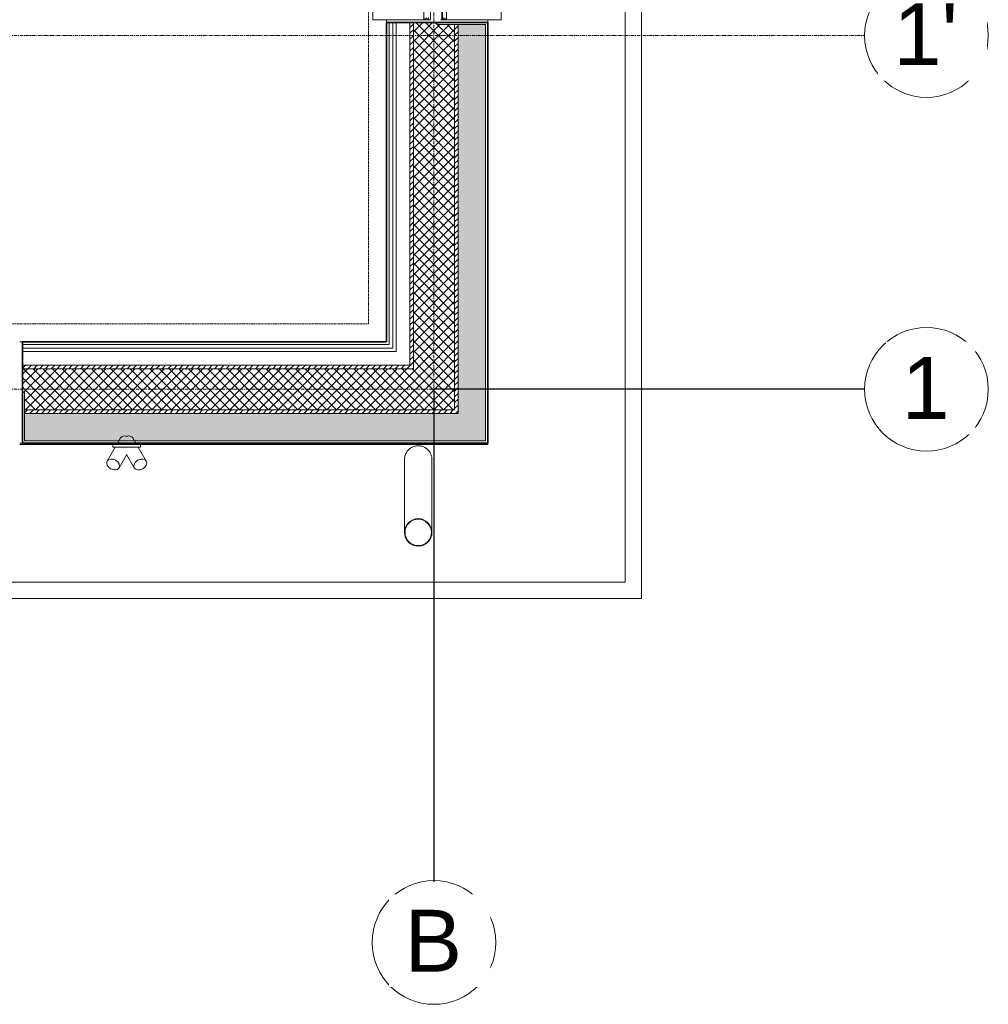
# Model space of a CAD drawing. Header units: millimetres. Extents: x -37728 to 44100, y 631619 to 691915.
# Tile 46 of 256: x -25651 to -22127, y 653044 to 656626. Entities that reach past the tile are written whole.
import ezdxf

# ---------------------------------------------------------------- set-up
doc = ezdxf.new("R2010")
doc.units = ezdxf.units.MM
doc.linetypes.add('__FK_przerywana', pattern=[0.32004, 0.16002, -0.16002])
doc.linetypes.add('Linia siatki', pattern=[2.2225, 1.27, -0.3175, 0.3175, -0.3175])
doc.layers.add('_help', color=31, linetype='Continuous', plot=False)
doc.layers.add('_XREF', color=7, linetype='Continuous')
for name, color, linetype, lineweight in [('A-DETL-GENF', 252, 'Continuous', 5), ('A-DETL-MBND', 252, 'Continuous', 5), ('A-FLOR', 252, 'Continuous', 5), ('A-GENM', 252, 'Continuous', 5), ('A-GLAZ', 252, 'Continuous', 5), ('A-WALL', 252, 'Continuous', 35), ('A-WALL-PATT', 252, 'Continuous', 35), ('P-PIPE', 252, 'Continuous', 5), ('S-GRID', 252, 'Continuous', 5), ('S-GRID-IDEN', 252, 'Continuous', 5)]:
    doc.layers.add(name, color=color, linetype=linetype, lineweight=lineweight)
doc.styles.add('Arial_2', font='arial.ttf', dxfattribs={"height": 22.5})
pattern_1 = [(0, (-64249.1606, -65444.3874), (2.381, 1.375), [1.587, -3.175]), (120, (-64249.1606, -65444.3874), (-2.38128493, 1.374506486), [1.587, -3.175]), (60, (-64249.1606, -65444.3874), (-0.00028493, 2.749506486), [0, -3.175, 1.587, 0])]
pattern_2 = [(45, (-64249.1606, -65444.3874), (-1.060660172, 1.060660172), [])]
pattern_3 = [(45, (-64249.1606, -65444.3874), (-1.76776695, 1.76776695), []), (135, (-64249.1606, -65444.3874), (-1.76776695, -1.76776695), [])]

# ---------------------------------------------------------------- blocks, each defined once
blk = doc.blocks.new('Uchwyt na flagę - Typ 1-9009511-__-00_00 Przyziemie PB')
at = {"layer": 'A-GENM', "color": 252}
for p, q in [((10.26, -16.53), (9.19, -18.4)), ((15.81, -18.4), (14.74, -16.53)), ((8.32, -19.9), (5.41, -24.95)), ((7.5, -18.4), (7.5, -19.9)), ((8, -18.4), (7.5, -18.4)), ((7.5, -19.9), (8, -19.9)), ((8, -18.4), (17, -18.4)), ((17, -19.9), (8, -19.9)), ((19.59, -24.95), (16.68, -19.9)), ((17.5, -18.4), (17, -18.4)), ((17, -19.9), (17.5, -19.9)), ((17.5, -19.9), (17.5, -18.4)), ((9.74, -27.45), (12.56, -22.56)), ((12.45, -22.57), (15.26, -27.45))]:
    blk.add_line(p, q, dxfattribs=at)
for centre, major_axis, start_param, end_param in [((12.43, -17.78), (-2.17, 1.25), 4.974188, 6.283185), ((12.57, -17.78), (2.17, 1.25), 0, 1.308997), ((7.57, -26.2), (-2.17, 1.25), 0, 3.141593), ((7.57, -26.2), (-2.17, 1.25), 3.141593, 6.283185), ((17.43, -26.2), (2.17, 1.25), 0, 3.141593), ((17.43, -26.2), (2.17, 1.25), 3.141593, 6.283185)]:
    blk.add_ellipse(centre, major_axis=major_axis, ratio=0.707107, start_param=start_param, end_param=end_param, dxfattribs=at)
blk = doc.blocks.new('Windows_S9000-Double-Vent-Window-with-Sashbars - O3 Windows_S9000-Double-Vent-Window-with-Sashbars 2-9090604-__-00_00 Przyziemie PB')
at = {"layer": 'A-DETL-GENF', "color": 252}
for p, q in [((69, 3.4), (61.43, 3.4)), ((69, 2.62), (68.26, 2.49)), ((69, 1.77), (68.26, 1.64)), ((68.6, 3), (69, 3)), ((68.6, 2.15), (69, 2.15)), ((69, 3), (69, 3.4)), ((69, 2.15), (69, 2.62)), ((69, 1.41), (69, 1.77)), ((68.26, -3.09), (69, -3.22)), ((69, -3.22), (69, -2.86)), ((63.3, -4.85), (69, -4.85)), ((68.26, -3.94), (69, -4.07)), ((69, -3.6), (68.6, -3.6)), ((69, -4.45), (68.6, -4.45)), ((69, -4.07), (69, -3.6)), ((69, -4.85), (69, -4.45))]:
    blk.add_line(p, q, dxfattribs=at)
for centre, start, end in [((68.95, 1.41), 280, 0), ((68.95, -2.86), 360, 80)]:
    blk.add_arc(centre, 0.05, start, end, dxfattribs=at)
at = {"layer": 'A-GLAZ', "color": 252}
for p, q in [((-69, 23.35), (69, 23.35)), ((69, 23.35), (69, 1.95)), ((69, 1.95), (-69, 1.95)), ((-69, 1.75), (69, 1.75)), ((69, 1.95), (69, 1.75)), ((69, -2.4), (-69, -2.4)), ((69, -23.4), (69, -2.4)), ((-69, -23.4), (69, -23.4))]:
    blk.add_line(p, q, dxfattribs=at)
blk = doc.blocks.new('ARu Rura spustowa okrągła ___FK_04_0 - Na ziemię _φ10_-9218120-__-00_00 Przyziemie PB')
at = {"layer": 'P-PIPE', "color": 252}
for p, q in [((7.5, 50.91), (7.5, 24.4)), ((17.5, 24.4), (17.5, 50.91))]:
    blk.add_line(p, q, dxfattribs=at)
for radius, start, end in [(5, 90, 270), (4.8, 90, 270), (5, 270, 90), (4.8, 270, 90)]:
    blk.add_arc((12.5, 50.91), radius, start, end, dxfattribs=at)
for points, knots in [([(7.5, 24.4), (7.5, 24.18), (7.53, 23.75), (7.66, 23.1), (7.87, 22.48), (8.25, 21.7), (8.92, 20.82), (9.97, 20.02), (11.19, 19.51), (12.06, 19.4), (12.5, 19.4)], [0.5, 0.5, 0.5, 0.5, 0.5416667, 0.5833333, 0.625, 0.6666667, 0.75, 0.8333333, 0.9166667, 1, 1, 1, 1]), ([(12.5, 19.4), (12.94, 19.4), (13.81, 19.51), (15.03, 20.02), (16.08, 20.82), (16.75, 21.7), (17.13, 22.48), (17.34, 23.1), (17.47, 23.75), (17.5, 24.18), (17.5, 24.4)], [0, 0, 0, 0, 0.0833333, 0.1666667, 0.25, 0.3333333, 0.375, 0.4166667, 0.4583333, 0.5, 0.5, 0.5, 0.5])]:
    blk.add_open_spline(points, degree=3, knots=knots, dxfattribs=at)
blk = doc.blocks.new('Siatka - M_Symbol siatki - okrąg mniejszy-7853319-__-00_00 Przyziemie PB')
at = {"layer": 'S-GRID-IDEN', "color": 252}
blk.add_circle((0, 0), 0.45, dxfattribs=at)
blk = doc.blocks.new('A$C4e31ac75')
at = {"layer": 'A-WALL-PATT', "lineweight": 5}
h = blk.add_hatch(dxfattribs=at)
h.set_pattern_fill('FP_8', color=256, style=0, pattern_type=2)
h.set_pattern_definition(pattern_2)
h.paths.add_polyline_path([(7.5, -7.5), (8.75, -7.49), (8.75, 132.65), (7.5, 132.65), (7.5, -5.02)])
h.paths.add_polyline_path([(7.5, 274.25), (8.75, 274.25), (8.75, 510.65), (7.5, 510.65), (7.5, 314.95)])
h.paths.add_polyline_path([(8.75, 652.25), (8.75, 792.4), (7.5, 792.4), (7.5, 652.25)])
h = blk.add_hatch(dxfattribs=at)
h.set_pattern_fill('FP_7', color=256, style=0, pattern_type=2)
h.set_pattern_definition(pattern_1)
h.paths.add_polyline_path([(8.75, -8.75), (18.75, -8.75), (18.75, 132.65), (8.75, 132.65), (8.75, -7.5)])
h.paths.add_polyline_path([(8.75, 274.25), (18.75, 274.25), (18.75, 510.65), (8.75, 510.65), (8.75, 314.95)])
h.paths.add_polyline_path([(8.75, 652.25), (18.75, 652.25), (18.75, 793.65), (8.75, 793.65), (8.75, 672.5)])
h = blk.add_hatch(dxfattribs=at)
h.set_pattern_fill('FP_9', color=256, style=0, pattern_type=2)
h.set_pattern_definition(pattern_3)
h.paths.add_polyline_path([(-2.54, 7.5), (7.5, 7.5), (7.5, 132.65), (1.15, 132.65), (1.15, 133.45), (-7.5, 133.45), (-7.5, 7.5)])
h.paths.add_polyline_path([(-7.5, 273.45), (1.15, 273.45), (1.15, 274.25), (7.5, 274.25), (7.5, 510.65), (1.15, 510.65), (1.13, 511.45), (-7.5, 511.45), (-7.5, 314.95)])
h.paths.add_polyline_path([(1.15, 651.45), (1.15, 652.25), (7.5, 652.25), (7.5, 777.4), (-7.5, 777.4), (-7.5, 651.45), (1.11, 651.45)])
h = blk.add_hatch(dxfattribs=at)
h.set_pattern_fill('FP_8', color=256, style=0, pattern_type=2)
h.set_pattern_definition(pattern_2)
h.paths.add_polyline_path([(-8.75, 8.75), (-7.5, 8.76), (-7.5, 133.45), (-8.75, 133.45), (-8.75, 10.3)])
h.paths.add_polyline_path([(-7.5, 273.45), (-7.5, 511.45), (-8.75, 511.45), (-8.75, 273.45)])
h.paths.add_polyline_path([(-8.75, 651.45), (-7.5, 651.45), (-7.5, 776.15), (-8.75, 776.15), (-8.75, 672.5)])
h = blk.add_hatch(dxfattribs=at)
h.set_pattern_fill('FP_9', color=256, style=0, pattern_type=2)
h.set_pattern_definition(pattern_3)
h.paths.add_polyline_path([(7.5, -7.5), (7.5, 7.5), (-149.75, 7.5), (-149.75, -1.15), (-148.95, -1.15), (-148.95, -7.5), (-35.71, -7.5)])
h.paths.add_polyline_path([(-463.17, -7.5), (-290.55, -7.5), (-290.55, -1.15), (-289.75, -1.15), (-289.75, 7.5), (-464.05, 7.5), (-464.05, -7.5)])
h = blk.add_hatch(dxfattribs=at)
h.set_pattern_fill('FP_8', color=256, style=0, pattern_type=2)
h.set_pattern_definition(pattern_2)
h.paths.add_polyline_path([(-449.05, 7.5), (-289.75, 7.5), (-289.75, 8.75), (-449.05, 8.75), (-449.05, 8.47)])
h.paths.add_polyline_path([(-7.5, 7.5), (-7.5, 8.75), (-149.75, 8.75), (-149.75, 7.5), (-35.71, 7.5)])
h = blk.add_hatch(dxfattribs=at)
h.set_pattern_fill('FP_7', color=256, style=0, pattern_type=2)
h.set_pattern_definition(pattern_1)
h.paths.add_polyline_path([(11.79, -18.75), (18.75, -18.75), (18.75, -8.75), (-148.95, -8.75), (-148.95, -18.75), (-0.09, -18.75)])
h.paths.add_polyline_path([(-474.1, -18.75), (-290.55, -18.75), (-290.55, -8.75), (-475.3, -8.75), (-475.3, -18.75)])
h = blk.add_hatch(dxfattribs=at)
h.set_pattern_fill('FP_8', color=256, style=0, pattern_type=2)
h.set_pattern_definition(pattern_2)
h.paths.add_polyline_path([(-35.71, -8.75), (8.75, -8.75), (8.75, -7.5), (-148.95, -7.5), (-148.95, -8.75), (-83.21, -8.75)])
h.paths.add_polyline_path([(-465.3, -8.75), (-290.55, -8.75), (-290.55, -7.5), (-465.3, -7.5)])
at = {"layer": 'A-DETL-MBND', "linetype": '__FK_przerywana'}
for p, q in [((-23.85, 756.65), (-23.85, 23.85)), ((-23.85, 23.85), (-432.7, 23.85))]:
    blk.add_line(p, q, dxfattribs=at)
at = {"layer": 'A-FLOR'}
for p, q in [((19.55, -20.1), (-150.75, -20.1)), ((19.55, -19.55), (19.55, -20.1))]:
    blk.add_line(p, q, dxfattribs=at)
at = {"layer": 'A-WALL', "lineweight": 5}
for p, q in [((75.55, 859.65), (75.55, -76.1)), ((69.55, -70.1), (69.55, 853.65)), ((-17.25, 133.45), (-17.25, 134.45)), ((-16.25, 16.25), (-16.25, 133.45)), ((-15, 15), (-15, 133.45)), ((-13.75, 13.75), (-13.75, 133.45)), ((-8.75, 8.75), (-8.75, 133.45)), ((-7.5, 7.5), (-7.5, 133.45)), ((1.15, 133.45), (1.15, 132.65)), ((18.75, 132.65), (1.15, 132.65)), ((7.5, -7.5), (7.5, 132.65)), ((8.75, -8.75), (8.75, 132.65)), ((18.75, -18.75), (18.75, 132.65)), ((19.55, 134.45), (19.55, 133.45)), ((-150.75, 17.25), (-149.75, 17.25)), ((-149.75, 16.25), (-16.25, 16.25)), ((-149.75, 15), (-15, 15)), ((-149.75, 13.75), (-13.75, 13.75)), ((-149.75, 8.75), (-8.75, 8.75)), ((-149.75, 7.5), (-7.5, 7.5)), ((-148.95, -1.15), (-149.75, -1.15)), ((-148.95, -1.15), (-148.95, -18.75)), ((-148.95, -7.5), (7.5, -7.5)), ((-148.95, -8.75), (8.75, -8.75)), ((-149.75, -19.55), (-150.75, -19.55)), ((-148.95, -18.75), (18.75, -18.75)), ((-444.6, -70.1), (69.55, -70.1)), ((75.55, -76.1), (-450.6, -76.1))]:
    blk.add_line(p, q, dxfattribs=at)
at = {"layer": 'A-WALL'}
for p, q in [((-17.25, 133.45), (-17.25, 17.25)), ((19.55, 133.45), (-17.25, 133.45)), ((19.55, -19.55), (19.55, 133.45)), ((-17.25, 17.25), (-149.75, 17.25)), ((-149.75, 17.25), (-149.75, -19.55)), ((-149.75, -19.55), (19.55, -19.55))]:
    blk.add_line(p, q, dxfattribs=at)
at = {"layer": 'S-GRID', "linetype": 'Linia siatki'}
for p, q in [((0, 934.94), (0, -178.7)), ((-1273.08, 128.67), (156.7, 128.67)), ((-1273.08, 0), (156.7, 0))]:
    blk.add_line(p, q, dxfattribs=at)
at = {"layer": 'A-GENM'}
blk.add_blockref('Uchwyt na flagę - Typ 1-9009511-__-00_00 Przyziemie PB', (-124.3, -1.15), dxfattribs=at)
at = {"layer": 'A-GLAZ', "rotation": 270}
blk.add_blockref('Windows_S9000-Double-Vent-Window-with-Sashbars - O3 Windows_S9000-Double-Vent-Window-with-Sashbars 2-9090604-__-00_00 Przyziemie PB', (1.15, 203.45), dxfattribs=at)
at = {"layer": 'P-PIPE', "rotation": 180}
blk.add_blockref('ARu Rura spustowa okrągła ___FK_04_0 - Na ziemię _φ10_-9218120-__-00_00 Przyziemie PB', (6.77, -1.15), dxfattribs=at)
at = {"layer": 'S-GRID-IDEN', "xscale": 49.99999999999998, "yscale": 49.99999999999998, "zscale": 49.99999999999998}
for p, rotation in [((179.2, 128.67), 269.9999999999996), ((179.2, 0), 269.9999999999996), ((0, -201.2), 180)]:
    blk.add_blockref('Siatka - M_Symbol siatki - okrąg mniejszy-7853319-__-00_00 Przyziemie PB', p, dxfattribs=dict(at, rotation=rotation))
at = {"layer": 'S-GRID-IDEN', "char_height": 22.5, "attachment_point": 1, "style": 'Arial_2', "bg_fill": 3, "box_fill_scale": 1.25, "bg_fill_color": 256, "bg_fill_true_color": 13158600, "bg_fill_transparency": 0}
for s, insert, width in [("1'", (167.17, 140.44), 28.4599), ('\\fArial|b0|i0|c238|p34|;1', (170.15, 11.76), 21.2447), ('\\fArial|b0|i0|c238|p34|;B', (-10.74, -189.31), 25.654)]:
    blk.add_mtext(s, dxfattribs=dict(at, insert=insert, width=width))

msp = doc.modelspace()

# ---------------------------------------------------------------- block references
at = {"layer": '_XREF', "xscale": 10, "yscale": 10, "zscale": 10}
msp.add_blockref('A$C4e31ac75', (-24143.6, 655281.1), dxfattribs=at)

# ---------------------------------------------------------------- next in the draw order: linework, layer by layer
at = {"layer": '_help'}
msp.add_lwpolyline([(-22576.6, 655281.1), (-24143.6, 655281.1), (-24143.6, 653489.1)], dxfattribs=at)

doc.saveas('drawing.dxf')
